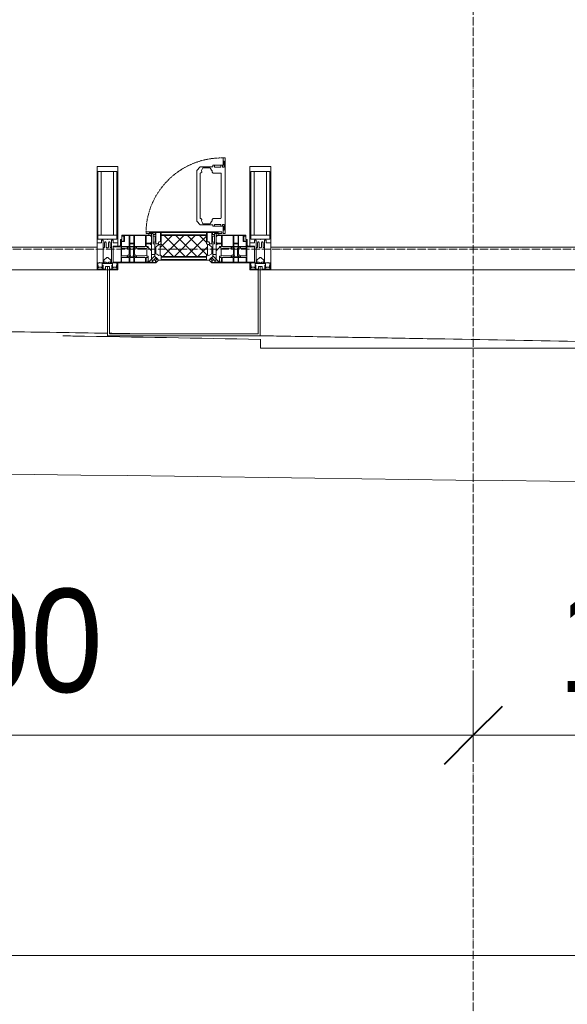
# Model space of a CAD drawing. Header units: millimetres. Extents: x 5617 to 110067, y 7718 to 195801.
# Tile 4 of 81: x 34666 to 35990, y 13573 to 15955. Entities that reach past the tile are written whole.
import ezdxf

# ---------------------------------------------------------------- set-up
doc = ezdxf.new("R2010")
doc.units = ezdxf.units.MM
for name, pattern in [('-D1-02х01', [3, 2, -1]), ('ADSK_Линия сетки', [25, 20, -2.5, 0, -2.5]), ('Линия сетки', [25, 20, -2.5, 0, -2.5])]:
    doc.linetypes.add(name, pattern=pattern)
for name, color, linetype, lineweight in [('Импосты витража', 7, 'Continuous', 18), ('Колонны', 7, 'Continuous', 18), ('Окна', 7, 'Continuous', 18), ('Оси', 7, 'Continuous', 9), ('Панели витража', 7, 'Continuous', 18), ('Размеры', 7, 'Continuous', 9), ('Размеры-100', 7, 'Continuous', 9), ('Форма', 7, 'Continuous', 18), ('Формообразующий элемент-перекрытие', 7, 'Continuous', 18), ('Элементы узлов', 7, 'Continuous', 18)]:
    doc.layers.add(name, color=color, linetype=linetype, lineweight=lineweight)
doc.styles.add('Arial', font='arial.ttf', dxfattribs={"width": 0.9, "height": 250})
doc.dimstyles.new('Основной_2_5_мм', dxfattribs={"dimscale": 304.8, "dimtxt": 255.06485, "dimasz": 0.463911, "dimexe": 0.492126, "dimexo": 0.492126, "dimgap": 0.098425, "dimtad": 1, "dimdec": 0, "dimdsep": 46, "dimtxsty": 'Arial', "dimblk1": 'OBLIQUE', "dimblk2": 'OBLIQUE', "dimsah": 1, "dimcen": 0.09, "dimdle": 0.492126, "dimazin": 2, "dimtfac": 1, "dimtdec": 4, "dimtix": 1, "dimtmove": 0, "dimatfit": 3, "dimfxl": 1, "dimtvp": 1, "dimtolj": 1, "dimtzin": 0, "dimlwd": 20, "dimlwe": 20, "dimarcsym": 2})

# ---------------------------------------------------------------- blocks, each defined once
blk = doc.blocks.new('System Panel - A_PAN_Glass-7510832-МКСС_К4_L14_48_300_')
at = {"layer": 'Панели витража', "color": 253, "lineweight": 5, "true_color": 0xaaaaaa}
for p, q in [((656.25, 55), (-656.25, 55)), ((-656.25, 55), (-656.25, 0)), ((656.25, 0), (656.25, 55)), ((-656.25, 0), (656.25, 0))]:
    blk.add_line(p, q, dxfattribs=at)
blk = doc.blocks.new('A_PAN_Створка - 383мм п-7_1-7510833-МКСС_К4_L14_48_300_')
at = {"layer": 'Панели витража', "lineweight": 5}
h = blk.add_hatch(dxfattribs=at)
h.set_pattern_fill('FP_5', color=256, style=0, pattern_type=2)
h.set_pattern_definition([(45, (-102550, -15350), (-14.1421356, 14.1421356), []), (135, (-102550, -15350), (-14.1421356, -14.1421356), [])])
h.paths.add_polyline_path([(-54.5, 31.8), (54.5, 31.8), (54.9, 34.1), (57.2, 36.4), (57.2, 60.8), (54.6, 63.4), (53.6, 82.7), (-54.6, 81.8), (-54.6, 63.4), (-57.2, 60.8), (-57.2, 36.4), (-54.9, 34.1)])
at = {"layer": 'Окна', "lineweight": 5}
for p, q in [((95.1, 270.5), (95.1, 252.9)), ((99.6, 270.5), (95.1, 270.5)), ((97.9, 262.4), (95.1, 262.4)), ((97.9, 262.4), (97.9, 248.4)), ((99.6, 270.5), (99.6, 87.5)), ((39.7, 249), (31.1, 240.4)), ((31.1, 117.6), (31.1, 240.4)), ((70.1, 249), (39.7, 249)), ((45, 244.7), (42.3, 239.8)), ((42.3, 239.8), (43.5, 236.3)), ((45.9, 246.8), (45, 244.7)), ((63.3, 246.8), (45.9, 246.8)), ((64.1, 245), (63.3, 246.8)), ((64.1, 245), (66.7, 241)), ((66.7, 241), (68.6, 239.7)), ((68.6, 239.7), (68.6, 236.4)), ((70.1, 252.9), (70.1, 249)), ((95.1, 252.9), (70.1, 252.9)), ((74.1, 248.4), (74.1, 252.9)), ((89.1, 248.4), (74.1, 248.4)), ((89.1, 252.9), (89.1, 248.4)), ((93.1, 248.4), (93.1, 252.9)), ((97.9, 248.4), (93.1, 248.4)), ((41.4, 234.2), (39.1, 233.8)), ((39.1, 179), (39.1, 233.8)), ((41.4, 234.2), (43.5, 236.3)), ((68.6, 236.4), (71.1, 233.9)), ((71.1, 233.9), (89.5, 233.9)), ((89.5, 233.9), (90.6, 232.8)), ((90.6, 125.2), (90.6, 232.8)), ((39.1, 179), (39.1, 124.2)), ((41.4, 123.8), (39.1, 124.2)), ((41.4, 123.8), (43.5, 121.7)), ((42.3, 118.2), (43.5, 121.7)), ((68.6, 121.6), (71.1, 124.1)), ((68.6, 118.3), (68.6, 121.6)), ((71.1, 124.1), (89.5, 124.1)), ((89.5, 124.1), (90.6, 125.2)), ((39.7, 109), (31.1, 117.6)), ((70.1, 109), (39.7, 109)), ((45, 113.3), (42.3, 118.2)), ((45.9, 111.2), (45, 113.3)), ((63.3, 111.2), (45.9, 111.2)), ((64.1, 113), (63.3, 111.2)), ((64.1, 113), (66.7, 117)), ((66.7, 117), (68.6, 118.3)), ((70.1, 105.1), (70.1, 109)), ((95.1, 105.1), (70.1, 105.1)), ((74.1, 109.6), (74.1, 105.1)), ((89.1, 109.6), (74.1, 109.6)), ((89.1, 105.1), (89.1, 109.6)), ((93.1, 109.6), (93.1, 105.1)), ((97.9, 109.6), (93.1, 109.6)), ((95.1, 87.5), (95.1, 105.1)), ((97.9, 95.6), (95.1, 95.6)), ((97.9, 95.6), (97.9, 109.6)), ((-153, 73.5), (-150, 73.5)), ((-153, 60), (-153, 73.5)), ((-150, 84), (-78, 84)), ((-150, 73.5), (-150, 84)), ((-91.5, 92), (91.5, 92)), ((-91.5, 87.5), (-91.5, 92)), ((-73.9, 87.5), (-91.5, 87.5)), ((-78, 84), (-78, 23.5)), ((-73.9, 62.5), (-73.9, 87.5)), ((73.9, 87.5), (73.9, 62.5)), ((91.5, 87.5), (73.9, 87.5)), ((78, 84), (150, 84)), ((78, 23.5), (78, 84)), ((91.5, 92), (91.5, 87.5)), ((99.6, 87.5), (95.1, 87.5)), ((150, 84), (150, 73.5)), ((150, 73.5), (153, 73.5)), ((153, 73.5), (153, 60)), ((-171, 57), (-156, 57)), ((-171, 17), (-171, 57)), ((-70, 62.5), (-73.9, 62.5)), ((-70, 32.1), (-70, 62.5)), ((70, 62.5), (70, 32.1)), ((73.9, 62.5), (70, 62.5)), ((156, 57), (171, 57)), ((171, 57), (171, 17)), ((-61.4, 23.5), (-70, 32.1)), ((-67.9, 23.5), (-64.6, 26.8)), ((-64.6, 26.8), (-61.4, 23.5)), ((70, 32.1), (61.4, 23.5)), ((61.4, 23.5), (64.6, 26.8)), ((64.6, 26.8), (67.9, 23.5)), ((-67.9, 17), (-171, 17)), ((-78, 23.5), (-67.9, 23.5)), ((-67.9, 17), (-67.9, 23.5)), ((-61.4, 23.5), (-67.9, 17)), ((61.4, 23.5), (-61.4, 23.5)), ((67.9, 17), (61.4, 23.5)), ((67.9, 23.5), (67.9, 17)), ((67.9, 23.5), (78, 23.5)), ((171, 17), (67.9, 17))]:
    blk.add_line(p, q, dxfattribs=at)
at = {"layer": 'Окна', "color": 253, "lineweight": 5, "true_color": 0xaaaaaa}
for p, q in [((-152, 20), (-152, 73.5)), ((-150.5, 69.5), (-150.5, 73.5)), ((-148.5, 82.5), (-132.4, 82.5)), ((-148.5, 81), (-148.5, 82.5)), ((-143.5, 81), (-148.5, 81)), ((-145, 69.5), (-145, 79.5)), ((-143.5, 68), (-143.5, 81)), ((-132.4, 56.6), (-132.4, 82.5)), ((-131, 82.5), (-120.8, 82.5)), ((-131, 82.5), (-131, 64.6)), ((-120.8, 82.5), (-120.8, 64.6)), ((-119.3, 82.5), (-92.5, 82.5)), ((-119.3, 56.6), (-119.3, 82.5)), ((-92.5, 56.6), (-92.5, 82.5)), ((-90.8, 82.5), (-79.5, 82.5)), ((-90.8, 64.6), (-90.8, 82.5)), ((-85, 84), (-85, 87.5)), ((-85, 87.5), (-78, 87.5)), ((-78, 84), (-85, 84)), ((-79.5, 82.5), (-79.5, 80.6)), ((-79.5, 80.6), (-78, 80.6)), ((-78, 87.5), (-78, 84)), ((78, 87.5), (78, 84)), ((85, 87.5), (78, 87.5)), ((78, 84), (85, 84)), ((79.5, 80.6), (78, 80.6)), ((90.8, 82.5), (79.5, 82.5)), ((79.5, 82.5), (79.5, 80.6)), ((85, 84), (85, 87.5)), ((90.8, 64.6), (90.8, 82.5)), ((119.3, 82.5), (92.5, 82.5)), ((92.5, 56.6), (92.5, 82.5)), ((119.3, 56.6), (119.3, 82.5)), ((120.8, 82.5), (120.8, 64.6)), ((131, 82.5), (120.8, 82.5)), ((131, 82.5), (131, 64.6)), ((132.4, 56.6), (132.4, 82.5)), ((148.5, 82.5), (132.4, 82.5)), ((143.5, 81), (148.5, 81)), ((143.5, 68), (143.5, 81)), ((145, 69.5), (145, 79.5)), ((148.5, 81), (148.5, 82.5)), ((150.5, 69.5), (150.5, 73.5)), ((152, 20), (152, 73.5)), ((-171, 55.5), (-152, 55.5)), ((-145, 69.5), (-150.5, 69.5)), ((-150.5, 33.6), (-150.5, 68)), ((-150.5, 68), (-143.5, 68)), ((-150.5, 56.6), (-132.4, 56.6)), ((-136.4, 52.4), (-150.5, 52.4)), ((-137.2, 54.8), (-135.8, 50.8)), ((-132.5, 54.8), (-137.2, 54.8)), ((-132.1, 49), (-135.8, 50.8)), ((-132.5, 53.8), (-133.4, 52)), ((-133.4, 52), (-130.1, 50.4)), ((-132.5, 53.8), (-132.5, 54.8)), ((-132.1, 49), (-132.1, 36.8)), ((-131, 64.6), (-120.8, 64.6)), ((-131, 56.5), (-131, 62.6)), ((-120.8, 62.6), (-131, 62.6)), ((-131, 56.5), (-120.8, 56.5)), ((-131, 55.1), (-131, 52.7)), ((-120.8, 55.1), (-131, 55.1)), ((-129.4, 51.1), (-131, 52.7)), ((-130.1, 50.4), (-129.4, 51.1)), ((-130.1, 35.3), (-130.1, 50.4)), ((-122.4, 51.1), (-120.8, 52.7)), ((-121.7, 50.4), (-122.4, 51.1)), ((-118.4, 52), (-121.7, 50.4)), ((-121.7, 35.3), (-121.7, 50.4)), ((-120.8, 56.5), (-120.8, 62.6)), ((-120.8, 55.1), (-120.8, 52.7)), ((-119.7, 49), (-115.9, 50.8)), ((-119.7, 49), (-119.7, 36.8)), ((-92.5, 56.6), (-119.3, 56.6)), ((-119.3, 54.8), (-114.6, 54.8)), ((-119.3, 53.8), (-119.3, 54.8)), ((-119.3, 53.8), (-118.4, 52)), ((-114.6, 54.8), (-115.9, 50.8)), ((-94.1, 52.5), (-115.3, 52.5)), ((-89.9, 50.9), (-94.1, 52.5)), ((-80.1, 64.6), (-90.8, 64.6)), ((-90.8, 62.7), (-90.8, 56.6)), ((-80.4, 62.7), (-90.8, 62.7)), ((-90.8, 56.6), (-85.9, 56.6)), ((-89.9, 52.2), (-88.6, 53.5)), ((-89.9, 52.2), (-89.9, 50.9)), ((-89.9, 35.1), (-89.9, 50.9)), ((-85.9, 53.5), (-88.6, 53.5)), ((-85.9, 56.6), (-85.9, 53.5)), ((-85.9, 53.5), (-78, 45.6)), ((-80.4, 61.1), (-80.4, 62.7)), ((-78, 61.1), (-80.4, 61.1)), ((-80.1, 66.1), (-80.1, 64.6)), ((-78, 66.1), (-80.1, 66.1)), ((-78, 66.1), (-78, 61.1)), ((78, 66.1), (78, 61.1)), ((78, 66.1), (80.1, 66.1)), ((78, 61.1), (80.4, 61.1)), ((85.9, 53.5), (78, 45.6)), ((80.1, 66.1), (80.1, 64.6)), ((80.1, 64.6), (90.8, 64.6)), ((80.4, 62.7), (90.8, 62.7)), ((80.4, 61.1), (80.4, 62.7)), ((85.9, 56.6), (85.9, 53.5)), ((90.8, 56.6), (85.9, 56.6)), ((85.9, 53.5), (88.6, 53.5)), ((89.9, 52.2), (88.6, 53.5)), ((89.9, 50.9), (94.1, 52.5)), ((89.9, 52.2), (89.9, 50.9)), ((89.9, 35.1), (89.9, 50.9)), ((90.8, 62.7), (90.8, 56.6)), ((92.5, 56.6), (119.3, 56.6)), ((94.1, 52.5), (115.3, 52.5)), ((114.6, 54.8), (115.9, 50.8)), ((119.3, 54.8), (114.6, 54.8)), ((119.7, 49), (115.9, 50.8)), ((119.3, 53.8), (118.4, 52)), ((118.4, 52), (121.7, 50.4)), ((119.3, 53.8), (119.3, 54.8)), ((119.7, 49), (119.7, 36.8)), ((131, 64.6), (120.8, 64.6)), ((120.8, 56.5), (120.8, 62.6)), ((120.8, 62.6), (131, 62.6)), ((131, 56.5), (120.8, 56.5)), ((120.8, 55.1), (120.8, 52.7)), ((120.8, 55.1), (131, 55.1)), ((122.4, 51.1), (120.8, 52.7)), ((121.7, 50.4), (122.4, 51.1)), ((121.7, 35.3), (121.7, 50.4)), ((129.4, 51.1), (131, 52.7)), ((130.1, 50.4), (129.4, 51.1)), ((133.4, 52), (130.1, 50.4)), ((130.1, 35.3), (130.1, 50.4)), ((131, 56.5), (131, 62.6)), ((131, 55.1), (131, 52.7)), ((132.1, 49), (135.8, 50.8)), ((132.1, 49), (132.1, 36.8)), ((150.5, 56.6), (132.4, 56.6)), ((132.5, 54.8), (137.2, 54.8)), ((132.5, 53.8), (132.5, 54.8)), ((132.5, 53.8), (133.4, 52)), ((137.2, 54.8), (135.8, 50.8)), ((136.4, 52.4), (150.5, 52.4)), ((150.5, 68), (143.5, 68)), ((145, 69.5), (150.5, 69.5)), ((150.5, 33.6), (150.5, 68)), ((171, 55.5), (152, 55.5)), ((-136.3, 33.6), (-150.5, 33.6)), ((-150.5, 29.4), (-132.4, 29.4)), ((-150.5, 17), (-150.5, 29.4)), ((-137.2, 31), (-135.8, 35)), ((-132.5, 31), (-137.2, 31)), ((-132.1, 36.8), (-135.8, 35)), ((-133.4, 33.7), (-130.1, 35.3)), ((-132.5, 31.9), (-133.4, 33.7)), ((-132.5, 31.9), (-132.5, 31)), ((-132.4, 29.4), (-132.4, 18.6)), ((-129.4, 34.6), (-131, 33)), ((-131, 30.9), (-131, 33)), ((-120.8, 30.9), (-131, 30.9)), ((-131, 29.5), (-120.8, 29.5)), ((-131, 18.2), (-131, 29.5)), ((-130.1, 35.3), (-129.4, 34.6)), ((-121.7, 35.3), (-122.4, 34.6)), ((-122.4, 34.6), (-120.8, 33)), ((-118.4, 33.7), (-121.7, 35.3)), ((-120.8, 30.9), (-120.8, 33)), ((-120.8, 18.2), (-120.8, 29.5)), ((-119.7, 36.8), (-115.9, 35)), ((-119.3, 31.9), (-118.4, 33.7)), ((-119.3, 31.9), (-119.3, 31)), ((-119.3, 31), (-114.6, 31)), ((-92.5, 29.4), (-119.3, 29.4)), ((-119.3, 29.4), (-119.3, 18.6)), ((-114.6, 31), (-115.9, 35)), ((-94.1, 33.5), (-115.4, 33.5)), ((-89.9, 35.1), (-94.1, 33.5)), ((-92.5, 18.6), (-92.5, 29.4)), ((-90.8, 18.5), (-90.8, 29.4)), ((-90.8, 29.4), (-85.9, 29.4)), ((-89.9, 32.5), (-89.9, 35.1)), ((-85.9, 32.5), (-89.9, 32.5)), ((-85.9, 29.4), (-85.9, 32.5)), ((-85.9, 21.9), (-85.9, 29.4)), ((-70, 33.8), (-83.4, 20.4)), ((-78, 45.6), (-78, 36.8)), ((-78, 36.8), (-70, 36.8)), ((-67.2, 29.3), (-73, 23.5)), ((-70, 36.8), (-70, 33.8)), ((-67.9, 23.5), (-64.6, 26.8)), ((-64.6, 26.8), (-67.2, 29.3)), ((64.6, 26.8), (67.2, 29.3)), ((67.9, 23.5), (64.6, 26.8)), ((67.2, 29.3), (73, 23.5)), ((70, 36.8), (70, 33.8)), ((78, 36.8), (70, 36.8)), ((70, 33.8), (83.4, 20.4)), ((78, 45.6), (78, 36.8)), ((85.9, 32.5), (89.9, 32.5)), ((85.9, 29.4), (85.9, 32.5)), ((85.9, 21.9), (85.9, 29.4)), ((90.8, 29.4), (85.9, 29.4)), ((89.9, 35.1), (94.1, 33.5)), ((89.9, 32.5), (89.9, 35.1)), ((90.8, 18.5), (90.8, 29.4)), ((92.5, 18.6), (92.5, 29.4)), ((92.5, 29.4), (119.3, 29.4)), ((94.1, 33.5), (115.4, 33.5)), ((114.6, 31), (115.9, 35)), ((119.3, 31), (114.6, 31)), ((119.7, 36.8), (115.9, 35)), ((118.4, 33.7), (121.7, 35.3)), ((119.3, 31.9), (118.4, 33.7)), ((119.3, 31.9), (119.3, 31)), ((119.3, 29.4), (119.3, 18.6)), ((122.4, 34.6), (120.8, 33)), ((120.8, 30.9), (120.8, 33)), ((120.8, 30.9), (131, 30.9)), ((120.8, 18.2), (120.8, 29.5)), ((131, 29.5), (120.8, 29.5)), ((121.7, 35.3), (122.4, 34.6)), ((130.1, 35.3), (129.4, 34.6)), ((129.4, 34.6), (131, 33)), ((133.4, 33.7), (130.1, 35.3)), ((131, 30.9), (131, 33)), ((131, 18.2), (131, 29.5)), ((132.1, 36.8), (135.8, 35)), ((150.5, 29.4), (132.4, 29.4)), ((132.4, 29.4), (132.4, 18.6)), ((132.5, 31.9), (133.4, 33.7)), ((132.5, 31.9), (132.5, 31)), ((132.5, 31), (137.2, 31)), ((137.2, 31), (135.8, 35)), ((136.3, 33.6), (150.5, 33.6)), ((150.5, 17), (150.5, 29.4)), ((-171, 18.5), (-153.5, 18.5)), ((-153.5, 18.5), (-152, 20)), ((-132.4, 18.6), (-150.5, 18.6)), ((-120.8, 18.2), (-131, 18.2)), ((-119.3, 18.6), (-92.5, 18.6)), ((-87.3, 18.5), (-90.8, 18.5)), ((-87.3, 21.9), (-85.9, 21.9)), ((-87.3, 20.4), (-87.3, 21.9)), ((-87.3, 20.4), (-87.3, 18.5)), ((-84.8, 20.4), (-87.3, 20.4)), ((-85.9, 18.2), (-85.9, 20.4)), ((-75.9, 18.2), (-85.9, 18.2)), ((-83.4, 20.4), (-84.8, 20.4)), ((-75.9, 23.5), (-73, 23.5)), ((-75.9, 21.5), (-75.9, 23.5)), ((-75.9, 21.5), (-75.9, 18.2)), ((-74.9, 21.5), (-75.9, 21.5)), ((-74.9, 17.9), (-74.9, 21.5)), ((-68.9, 17.9), (-74.9, 17.9)), ((-68.9, 21.5), (-68.9, 17.9)), ((-67.9, 21.5), (-68.9, 21.5)), ((-67.9, 21.5), (-67.9, 23.5)), ((67.9, 21.5), (67.9, 23.5)), ((67.9, 21.5), (68.9, 21.5)), ((68.9, 21.5), (68.9, 17.9)), ((68.9, 17.9), (74.9, 17.9)), ((75.9, 23.5), (73, 23.5)), ((74.9, 21.5), (75.9, 21.5)), ((74.9, 17.9), (74.9, 21.5)), ((75.9, 21.5), (75.9, 23.5)), ((75.9, 21.5), (75.9, 18.2)), ((75.9, 18.2), (85.9, 18.2)), ((83.4, 20.4), (84.8, 20.4)), ((84.8, 20.4), (87.3, 20.4)), ((87.3, 21.9), (85.9, 21.9)), ((85.9, 18.2), (85.9, 20.4)), ((87.3, 20.4), (87.3, 21.9)), ((87.3, 20.4), (87.3, 18.5)), ((87.3, 18.5), (90.8, 18.5)), ((119.3, 18.6), (92.5, 18.6)), ((120.8, 18.2), (131, 18.2)), ((132.4, 18.6), (150.5, 18.6)), ((153.5, 18.5), (152, 20)), ((171, 18.5), (153.5, 18.5))]:
    blk.add_line(p, q, dxfattribs=at)
at = {"layer": 'Окна', "linetype": '-D1-02х01', "lineweight": 5}
blk.add_arc((91.4, 87.5), 183, 88.8555, 178.5909, dxfattribs=at)
at = {"layer": 'Окна', "lineweight": 5}
for centre, start, end in [((-156, 60), 270, 360), ((156, 60), 180, 270)]:
    blk.add_arc(centre, 3, start, end, dxfattribs=at)
at = {"layer": 'Элементы узлов', "color": 253, "lineweight": 5, "true_color": 0xaaaaaa}
for p, q in [((-91.5, 92), (-91.5, 87.5)), ((-91.5, 92), (91.5, 92)), ((-91.5, 87.5), (-73.9, 87.5)), ((-83.4, 90.3), (-69.4, 90.3)), ((-83.4, 90.3), (-83.4, 87.5)), ((-73.9, 87.5), (-73.9, 62.5)), ((-69.4, 85.5), (-73.9, 85.5)), ((-73.9, 81.5), (-69.4, 81.5)), ((-69.4, 90.3), (-69.4, 85.5)), ((-69.4, 81.5), (-69.4, 66.5)), ((-67.9, 89.3), (-66.9, 90.3)), ((-67.9, 62.5), (-67.9, 89.3)), ((-66.9, 90.3), (-57.4, 90.3)), ((-57.4, 90.3), (-56.4, 89.4)), ((-56.4, 89.4), (-56.4, 67.7)), ((-53.9, 90.3), (-54.9, 89.3)), ((-54.9, 89.3), (-54.9, 85.6)), ((-54.9, 85.6), (-53.9, 84.6)), ((-54.9, 81.9), (-53.8, 83)), ((-54.9, 63.5), (-54.9, 81.9)), ((-53.6, 82.7), (-54.6, 81.8)), ((-54.6, 81.8), (-54.6, 63.4)), ((53.9, 90.3), (-53.9, 90.3)), ((-53.9, 84.6), (53.9, 84.6)), ((53.8, 83), (-53.8, 83)), ((53.6, 82.7), (-53.6, 82.7)), ((54.6, 81.8), (53.6, 82.7)), ((54.9, 81.9), (53.8, 83)), ((53.9, 90.3), (54.9, 89.3)), ((54.9, 85.6), (53.9, 84.6)), ((54.6, 63.4), (54.6, 81.8)), ((54.9, 89.3), (54.9, 85.6)), ((54.9, 63.5), (54.9, 81.9)), ((57.4, 90.3), (56.4, 89.4)), ((56.4, 89.4), (56.4, 67.7)), ((66.9, 90.3), (57.4, 90.3)), ((67.9, 89.3), (66.9, 90.3)), ((67.9, 62.5), (67.9, 89.3)), ((69.4, 90.3), (69.4, 85.5)), ((83.4, 90.3), (69.4, 90.3)), ((69.4, 85.5), (73.9, 85.5)), ((69.4, 81.5), (69.4, 66.5)), ((73.9, 81.5), (69.4, 81.5)), ((91.5, 87.5), (73.9, 87.5)), ((73.9, 87.5), (73.9, 62.5)), ((83.4, 90.3), (83.4, 87.5)), ((91.5, 92), (91.5, 87.5)), ((-69.4, 66.5), (-73.9, 66.5)), ((-73.9, 62.5), (-70, 62.5)), ((-70, 62.5), (-70, 32.1)), ((-61.7, 62.5), (-67.9, 62.5)), ((-66, 56.5), (-67.8, 55.7)), ((-67.8, 55.7), (-67.8, 38.3)), ((-66, 56.5), (-62, 59.1)), ((-62, 59.1), (-60.7, 61)), ((-60.1, 67.7), (-61.7, 64.9)), ((-61.7, 64.9), (-61.7, 62.5)), ((-60.7, 61), (-57.4, 61)), ((-56.4, 67.7), (-60.1, 67.7)), ((-57.4, 61), (-54.9, 63.5)), ((-54.6, 63.4), (-57.2, 60.8)), ((-57.2, 60.8), (-57.2, 36.4)), ((57.2, 60.8), (54.6, 63.4)), ((57.4, 61), (54.9, 63.5)), ((56.4, 67.7), (60.1, 67.7)), ((57.2, 36.4), (57.2, 60.8)), ((60.7, 61), (57.4, 61)), ((60.1, 67.7), (61.7, 64.9)), ((62, 59.1), (60.7, 61)), ((61.7, 64.9), (61.7, 62.5)), ((61.7, 62.5), (67.9, 62.5)), ((66, 56.5), (62, 59.1)), ((66, 56.5), (67.8, 55.7)), ((67.8, 55.7), (67.8, 38.3)), ((69.4, 66.5), (73.9, 66.5)), ((70, 62.5), (70, 32.1)), ((73.9, 62.5), (70, 62.5)), ((-70, 32.1), (-61.4, 23.5)), ((-67.8, 38.3), (-65.7, 37.4)), ((-65.7, 37.4), (-60.8, 34.7)), ((-60.8, 34.7), (-57.3, 35.9)), ((-55.2, 33.8), (-57.3, 35.9)), ((-57.2, 36.4), (-54.9, 34.1)), ((-55.2, 33.8), (-54.8, 31.5)), ((-54.9, 34.1), (-54.5, 31.8)), ((-53.9, 30.5), (-54.9, 29.5)), ((-54.9, 29.5), (-54.9, 25.8)), ((-54.9, 25.8), (-53.9, 24.8)), ((0, 31.5), (-54.8, 31.5)), ((-54.5, 31.8), (54.5, 31.8)), ((53.9, 30.5), (-53.9, 30.5)), ((-53.9, 24.8), (53.9, 24.8)), ((0, 31.5), (54.8, 31.5)), ((53.9, 30.5), (54.9, 29.5)), ((54.9, 25.8), (53.9, 24.8)), ((54.5, 31.8), (54.9, 34.1)), ((55.2, 33.8), (54.8, 31.5)), ((54.9, 34.1), (57.2, 36.4)), ((54.9, 29.5), (54.9, 25.8)), ((55.2, 33.8), (57.3, 35.9)), ((60.8, 34.7), (57.3, 35.9)), ((65.7, 37.4), (60.8, 34.7)), ((70, 32.1), (61.4, 23.5)), ((67.8, 38.3), (65.7, 37.4)), ((61.4, 23.5), (-61.4, 23.5))]:
    blk.add_line(p, q, dxfattribs=at)
blk = doc.blocks.new('Rectangular Mullion - 50Wx250H-V80-МКСС_К4_L14_48_300_')
at = {"layer": 'Элементы узлов', "color": 253, "lineweight": 5, "true_color": 0xaaaaaa}
for p, q in [((-25, 65.2), (-25, 250)), ((-25, 250), (0, 250)), ((25, 250), (0, 250)), ((25, 65.2), (25, 250)), ((-23, 237.3), (0, 237.3)), ((-23, 237.3), (-23, 73.6)), ((-14.9, 84), (-14.9, 237.3)), ((23, 237.3), (0, 237.3)), ((14.9, 84), (14.9, 237.3)), ((23, 237.3), (23, 73.6)), ((0, 84), (-23, 84)), ((-0.5, 73.6), (-23, 73.6)), ((0, 84), (23, 84)), ((0.5, 73.6), (23, 73.6)), ((-14, 65.2), (-25, 65.2)), ((-14, 71.3), (-14, 65.2)), ((-10, 71.3), (-14, 71.3)), ((-10, 53), (-10, 71.3)), ((-8.7, 53), (-10, 53)), ((-10, 53), (-10, 17)), ((-8.7, 53), (-7, 54.7)), ((-7, 65.2), (-5.9, 67.3)), ((-7, 65.2), (-7, 54.7)), ((-4.1, 67.3), (-5.9, 67.3)), ((-4.1, 67.3), (-2.9, 65.1)), ((-2.9, 65.1), (-2.9, 54.6)), ((-1.3, 53), (-2.9, 54.6)), ((0, 53), (-1.3, 53)), ((0, 53), (1.3, 53)), ((1.3, 53), (2.9, 54.6)), ((4.1, 67.3), (2.9, 65.1)), ((2.9, 65.1), (2.9, 54.6)), ((4.1, 67.3), (5.9, 67.3)), ((7, 65.2), (5.9, 67.3)), ((7, 65.2), (7, 54.7)), ((8.7, 53), (7, 54.7)), ((8.7, 53), (10, 53)), ((10, 71.3), (14, 71.3)), ((10, 53), (10, 71.3)), ((10, 53), (10, 17)), ((14, 71.3), (14, 65.2)), ((14, 65.2), (25, 65.2)), ((-8.5, 23), (-1.5, 30)), ((-1.5, 30), (0, 30)), ((1.5, 30), (0, 30)), ((8.5, 23), (1.5, 30)), ((-23.8, 14.6), (-25, 14.2)), ((-25, 0), (-25, 14.2)), ((-22.3, 17), (-23.8, 17)), ((-23.8, 17), (-23.8, 14.6)), ((-22.5, 10.6), (-23.8, 14.6)), ((-22.5, 10.6), (-23.7, 9.9)), ((-23.7, 1.3), (-23.7, 9.9)), ((-23.7, 1.3), (-11.8, 1.3)), ((-23.2, 10.2), (-22.5, 8)), ((-22.5, 8), (-22.5, 4.5)), ((-21.3, 4.5), (-22.5, 4.5)), ((-22.3, 17), (-22.3, 16)), ((-22.3, 16), (-21.3, 16)), ((-19, 17.6), (-21.3, 16)), ((-21.3, 4.5), (-21.3, 6.5)), ((-21.3, 6.5), (-14.2, 6.5)), ((-18.4, 16.6), (-19, 17.6)), ((-7.4, 16.6), (-18.4, 16.6)), ((-14.2, 6.5), (-14.2, 4.5)), ((-13.2, 4.5), (-14.2, 4.5)), ((-13.2, 4.5), (-12.2, 7.2)), ((-12.7, 7.6), (-11.3, 11.4)), ((-12.7, 7.6), (-11.8, 6.9)), ((-12.2, 9), (-12.2, 14.8)), ((-12.2, 14.8), (0, 14.8)), ((-11.8, 1.3), (-11.8, 6.9)), ((-10.5, 11.2), (-11.3, 11.4)), ((-10.5, 1.5), (-10.5, 11.2)), ((-4.8, 1.5), (-10.5, 1.5)), ((-10, 17), (-7.5, 17)), ((-8.5, 18.5), (-8.5, 23)), ((-7.5, 18.5), (-8.5, 18.5)), ((-7.5, 17), (-7.5, 18.5)), ((-7.4, 18), (-7.4, 16.6)), ((-2.6, 18), (-7.4, 18)), ((0, 8), (-4.8, 8)), ((-4.8, 1.5), (-4.8, 8)), ((-2.6, 18), (-2.6, 16.8)), ((-2.6, 16.8), (0, 16.8)), ((2.6, 16.8), (0, 16.8)), ((0, 14.8), (0, 16.8)), ((0, 14.8), (0, 16.8)), ((12.2, 14.8), (0, 14.8)), ((0, 0), (0, 8)), ((0, 8), (4.8, 8)), ((0, 0), (0, 8)), ((2.6, 18), (2.6, 16.8)), ((2.6, 18), (7.4, 18)), ((4.8, 1.5), (4.8, 8)), ((4.8, 1.5), (10.5, 1.5)), ((7.4, 18), (7.4, 16.6)), ((7.4, 16.6), (18.4, 16.6)), ((7.5, 18.5), (8.5, 18.5)), ((7.5, 17), (7.5, 18.5)), ((10, 17), (7.5, 17)), ((8.5, 18.5), (8.5, 23)), ((10.5, 11.2), (11.3, 11.4)), ((10.5, 1.5), (10.5, 11.2)), ((12.7, 7.6), (11.3, 11.4)), ((12.7, 7.6), (11.8, 6.9)), ((11.8, 1.3), (11.8, 6.9)), ((23.7, 1.3), (11.8, 1.3)), ((12.2, 9), (12.2, 14.8)), ((13.2, 4.5), (12.2, 7.2)), ((13.2, 4.5), (14.2, 4.5)), ((21.3, 6.5), (14.2, 6.5)), ((14.2, 6.5), (14.2, 4.5)), ((19.9, 17), (21.3, 16)), ((22.3, 16), (21.3, 16)), ((21.3, 4.5), (21.3, 6.5)), ((21.3, 4.5), (22.5, 4.5)), ((22.3, 17), (22.3, 16)), ((22.5, 10.6), (23.8, 14.6)), ((22.5, 10.6), (23.7, 9.9)), ((23.2, 10.2), (22.5, 8)), ((22.5, 8), (22.5, 4.5)), ((23.7, 1.3), (23.7, 9.9)), ((23.8, 17), (23.8, 14.6)), ((23.8, 14.6), (25, 14.2)), ((25, 0), (25, 14.2)), ((-25, 0), (0, 0)), ((25, 0), (0, 0))]:
    blk.add_line(p, q, dxfattribs=at)
for centre, start, end in [((-0.5, 73.1), 360, 90), ((0.5, 73.1), 90, 180)]:
    blk.add_arc(centre, 0.5, start, end, dxfattribs=at)
blk = doc.blocks.new('Rectangular Mullion - R_StandardFrame_50Wx250H-V81-МКСС_К4_L14_48_300_')
at = {"layer": 'Импосты витража', "color": 253, "lineweight": 5, "true_color": 0xaaaaaa}
for p, q in [((-25, -250), (-25, 0)), ((-25, 0), (0, 0)), ((5, 0), (25, 0)), ((25, 0), (25, -17)), ((25, -57), (25, -250)), ((25, -250), (-25, -250))]:
    blk.add_line(p, q, dxfattribs=at)
blk = doc.blocks.new('Rectangular Mullion - 50Wx250H-V82-МКСС_К4_L14_48_300_')
at = {"layer": 'Элементы узлов', "color": 253, "lineweight": 5, "true_color": 0xaaaaaa}
for p, q in [((-25, 65.2), (-25, 250)), ((-25, 250), (0, 250)), ((25, 250), (0, 250)), ((25, 65.2), (25, 250)), ((-23, 237.3), (0, 237.3)), ((-23, 237.3), (-23, 73.6)), ((-14.9, 84), (-14.9, 237.3)), ((23, 237.3), (0, 237.3)), ((14.9, 84), (14.9, 237.3)), ((23, 237.3), (23, 73.6)), ((0, 84), (-23, 84)), ((-0.5, 73.6), (-23, 73.6)), ((0, 84), (23, 84)), ((0.5, 73.6), (23, 73.6)), ((-14, 65.2), (-25, 65.2)), ((-14, 71.3), (-14, 65.2)), ((-10, 71.3), (-14, 71.3)), ((-10, 53), (-10, 71.3)), ((-8.7, 53), (-10, 53)), ((-10, 53), (-10, 17)), ((-8.7, 53), (-7, 54.7)), ((-7, 65.2), (-5.9, 67.3)), ((-7, 65.2), (-7, 54.7)), ((-4.1, 67.3), (-5.9, 67.3)), ((-4.1, 67.3), (-2.9, 65.1)), ((-2.9, 65.1), (-2.9, 54.6)), ((-1.3, 53), (-2.9, 54.6)), ((0, 53), (-1.3, 53)), ((0, 53), (1.3, 53)), ((1.3, 53), (2.9, 54.6)), ((4.1, 67.3), (2.9, 65.1)), ((2.9, 65.1), (2.9, 54.6)), ((4.1, 67.3), (5.9, 67.3)), ((7, 65.2), (5.9, 67.3)), ((7, 65.2), (7, 54.7)), ((8.7, 53), (7, 54.7)), ((8.7, 53), (10, 53)), ((10, 71.3), (14, 71.3)), ((10, 53), (10, 71.3)), ((10, 53), (10, 17)), ((14, 71.3), (14, 65.2)), ((14, 65.2), (25, 65.2)), ((-8.5, 23), (-1.5, 30)), ((-1.5, 30), (0, 30)), ((1.5, 30), (0, 30)), ((8.5, 23), (1.5, 30)), ((-23.8, 14.6), (-25, 14.2)), ((-25, 0), (-25, 14.2)), ((-23.8, 17), (-23.8, 14.6)), ((-22.5, 10.6), (-23.8, 14.6)), ((-22.5, 10.6), (-23.7, 9.9)), ((-23.7, 1.3), (-23.7, 9.9)), ((-23.7, 1.3), (-11.8, 1.3)), ((-23.2, 10.2), (-22.5, 8)), ((-22.5, 8), (-22.5, 4.5)), ((-21.3, 4.5), (-22.5, 4.5)), ((-22.3, 17), (-22.3, 16)), ((-22.3, 16), (-21.3, 16)), ((-19.9, 17), (-21.3, 16)), ((-21.3, 4.5), (-21.3, 6.5)), ((-21.3, 6.5), (-14.2, 6.5)), ((-7.4, 16.6), (-18.4, 16.6)), ((-14.2, 6.5), (-14.2, 4.5)), ((-13.2, 4.5), (-14.2, 4.5)), ((-13.2, 4.5), (-12.2, 7.2)), ((-12.7, 7.6), (-11.3, 11.4)), ((-12.7, 7.6), (-11.8, 6.9)), ((-12.2, 9), (-12.2, 14.8)), ((-12.2, 14.8), (0, 14.8)), ((-11.8, 1.3), (-11.8, 6.9)), ((-10.5, 11.2), (-11.3, 11.4)), ((-10.5, 1.5), (-10.5, 11.2)), ((-4.8, 1.5), (-10.5, 1.5)), ((-10, 17), (-7.5, 17)), ((-8.5, 18.5), (-8.5, 23)), ((-7.5, 18.5), (-8.5, 18.5)), ((-7.5, 17), (-7.5, 18.5)), ((-7.4, 18), (-7.4, 16.6)), ((-2.6, 18), (-7.4, 18)), ((0, 8), (-4.8, 8)), ((-4.8, 1.5), (-4.8, 8)), ((-2.6, 18), (-2.6, 16.8)), ((-2.6, 16.8), (0, 16.8)), ((2.6, 16.8), (0, 16.8)), ((0, 14.8), (0, 16.8)), ((0, 14.8), (0, 16.8)), ((12.2, 14.8), (0, 14.8)), ((0, 0), (0, 8)), ((0, 8), (4.8, 8)), ((0, 0), (0, 8)), ((2.6, 18), (2.6, 16.8)), ((2.6, 18), (7.4, 18)), ((4.8, 1.5), (4.8, 8)), ((4.8, 1.5), (10.5, 1.5)), ((7.4, 18), (7.4, 16.6)), ((7.4, 16.6), (18.4, 16.6)), ((7.5, 18.5), (8.5, 18.5)), ((7.5, 17), (7.5, 18.5)), ((10, 17), (7.5, 17)), ((8.5, 18.5), (8.5, 23)), ((10.5, 11.2), (11.3, 11.4)), ((10.5, 1.5), (10.5, 11.2)), ((12.7, 7.6), (11.3, 11.4)), ((12.7, 7.6), (11.8, 6.9)), ((11.8, 1.3), (11.8, 6.9)), ((23.7, 1.3), (11.8, 1.3)), ((12.2, 9), (12.2, 14.8)), ((13.2, 4.5), (12.2, 7.2)), ((13.2, 4.5), (14.2, 4.5)), ((21.3, 6.5), (14.2, 6.5)), ((14.2, 6.5), (14.2, 4.5)), ((18.4, 16.6), (19, 17.6)), ((19, 17.6), (21.3, 16)), ((22.3, 16), (21.3, 16)), ((21.3, 4.5), (21.3, 6.5)), ((21.3, 4.5), (22.5, 4.5)), ((22.3, 17), (22.3, 16)), ((22.3, 17), (23.8, 17)), ((22.5, 10.6), (23.8, 14.6)), ((22.5, 10.6), (23.7, 9.9)), ((23.2, 10.2), (22.5, 8)), ((22.5, 8), (22.5, 4.5)), ((23.7, 1.3), (23.7, 9.9)), ((23.8, 17), (23.8, 14.6)), ((23.8, 14.6), (25, 14.2)), ((25, 0), (25, 14.2)), ((-25, 0), (0, 0)), ((25, 0), (0, 0))]:
    blk.add_line(p, q, dxfattribs=at)
for centre, start, end in [((-0.5, 73.1), 360, 90), ((0.5, 73.1), 90, 180)]:
    blk.add_arc(centre, 0.5, start, end, dxfattribs=at)
blk = doc.blocks.new('Rectangular Mullion - R_StandardFrame_50Wx250H-V83-МКСС_К4_L14_48_300_')
at = {"layer": 'Импосты витража', "color": 253, "lineweight": 5, "true_color": 0xaaaaaa}
for p, q in [((-25, -17), (-25, 0)), ((-25, 0), (-5, 0)), ((0, 0), (25, 0)), ((25, 0), (25, -250)), ((-25, -250), (-25, -57)), ((25, -250), (-25, -250))]:
    blk.add_line(p, q, dxfattribs=at)
blk = doc.blocks.new('A_SLK_PAN_Type1 - Прямой тип панели Ф-1_1-7502145-МКСС_К4_L14_48_300_')
at = {"layer": 'Колонны', "lineweight": 5}
for p, q in [((-185, 160), (185, 160)), ((-185, 0), (-185, 160)), ((-180, 155), (-180, 0)), ((180, 155), (-180, 155)), ((180, 0), (180, 155)), ((185, 160), (185, 0)), ((-180, 0), (-185, 0)), ((185, 0), (180, 0))]:
    blk.add_line(p, q, dxfattribs=at)
blk = doc.blocks.new('A_OGR_PAN_Отлив - A_OGR_PAN_Отлив-6121270-МКСС_К4_L14_48_300_')
at = {"layer": 'Колонны', "color": 253, "lineweight": 5, "true_color": 0xaaaaaa}
for q in [(-681.2, -167.7), (450.4, -190)]:
    blk.add_line((-681.2, -190), q, dxfattribs=at)
blk = doc.blocks.new('135_SLK_K4_AR_FCD_rvt-1-МКСС_К4_L14_48_300_')
at = {"layer": 'Форма', "color": 253, "lineweight": 9, "true_color": 0xaaaaaa}
for points, knots in [([(101002.4, 15215.5), (101034.3, 15215.1), (101122.8, 15214), (101268, 15212.3), (101438.2, 15210), (101608.4, 15207.7), (101835.1, 15204.6), (102087.2, 15200.8), (102282.7, 15197.7), (102364.9, 15196.4)], [-0.94001172, -0.94001172, -0.94001172, -0.94001172, -0.9375, -0.93303571, -0.92857143, -0.92410714, -0.91964286, -0.91071429, -0.9042334, -0.9042334, -0.9042334, -0.9042334]), ([(102734.8, 15190.3), (102755.9, 15189.9), (102833.8, 15188.6), (102968.4, 15186.3), (103195.1, 15182.2), (103478.3, 15177.1), (103761.4, 15171.7), (103967.9, 15167.7), (104061, 15165.8), (104097.5, 15165.1)], [-0.89452184, -0.89452184, -0.89452184, -0.89452184, -0.89285714, -0.88839286, -0.88392857, -0.875, -0.86607143, -0.86160714, -0.85873646, -0.85873646, -0.85873646, -0.85873646])]:
    blk.add_open_spline(points, degree=3, knots=knots, dxfattribs=at)
blk.add_open_spline([(102369.9, 15196.3), (102386.5, 15196.1), (102403, 15195.8), (102419.6, 15195.5)], degree=3, dxfattribs=at)
at = {"layer": 'Форма', "color": 253, "lineweight": 5, "true_color": 0xaaaaaa}
blk.add_open_spline([(95358.1, 14980.4), (99924.1, 14882.9), (106327.8, 14767.5), (112943.9, 14812.1), (114517.6, 14829.1)], degree=3, knots=[30.45309, 30.45309, 30.45309, 30.45309, 55.669869, 63.594788, 63.594788, 63.594788, 63.594788], dxfattribs=at)
at = {"layer": 'Формообразующий элемент-перекрытие', "color": 253, "lineweight": 5, "true_color": 0xaaaaaa}
blk.add_open_spline([(102735, 15181.6), (102583.9, 15184.4), (102424.6, 15187.2), (102265.3, 15189.9), (102257.2, 15190)], degree=3, knots=[0.88265101, 0.88265101, 0.88265101, 0.88265101, 0.89439655, 0.89503331, 0.89503331, 0.89503331, 0.89503331], dxfattribs=at)
at = {"layer": 'Импосты витража', "color": 253, "lineweight": 5, "true_color": 0xaaaaaa}
for name, p in [('Rectangular Mullion - 50Wx250H-V80-МКСС_К4_L14_48_300_', (102365, 15350)), ('Rectangular Mullion - 50Wx250H-V82-МКСС_К4_L14_48_300_', (102735, 15350))]:
    blk.add_blockref(name, p, dxfattribs=at)
at = {"layer": 'Импосты витража', "color": 253, "lineweight": 5, "true_color": 0xaaaaaa, "extrusion": (0, 0, -1), "rotation": 180}
for name, p in [('Rectangular Mullion - R_StandardFrame_50Wx250H-V81-МКСС_К4_L14_48_300_', (-102365, 15350)), ('Rectangular Mullion - R_StandardFrame_50Wx250H-V83-МКСС_К4_L14_48_300_', (-102735, 15350))]:
    blk.add_blockref(name, p, dxfattribs=at)
at = {"layer": 'Колонны', "color": 253, "lineweight": 5, "true_color": 0xaaaaaa, "rotation": 180}
blk.add_blockref('A_SLK_PAN_Type1 - Прямой тип панели Ф-1_1-7502145-МКСС_К4_L14_48_300_', (102550, 15350), dxfattribs=at)
at = {"layer": 'Колонны', "color": 253, "lineweight": 5, "true_color": 0xaaaaaa}
blk.add_blockref('A_OGR_PAN_Отлив - A_OGR_PAN_Отлив-6121270-МКСС_К4_L14_48_300_', (103416.3, 15350), dxfattribs=at)
at = {"layer": 'Панели витража', "color": 253, "lineweight": 5, "true_color": 0xaaaaaa}
for name, p in [('A_PAN_Створка - 383мм п-7_1-7510833-МКСС_К4_L14_48_300_', (102550, 15350)), ('System Panel - A_PAN_Glass-7510832-МКСС_К4_L14_48_300_', (101683.8, 15350)), ('System Panel - A_PAN_Glass-7510832-МКСС_К4_L14_48_300_', (103416.3, 15350))]:
    blk.add_blockref(name, p, dxfattribs=at)
blk = doc.blocks.new('DIMBLOCK2-МКСС_К4_L14_48_300_')
at = {"layer": 'Размеры-100', "lineweight": 20, "transparency": 16777216}
for p, q in [((33262.7, 14223.5), (33262.7, 14373.5)), ((35762.7, 14223.5), (35762.7, 14373.5)), ((33262.7, 14223.5), (35762.7, 14223.5)), ((33262.7, 14223.5), (33262.7, 14173.5)), ((35762.7, 14223.5), (35762.7, 14173.5))]:
    blk.add_line(p, q, dxfattribs=at)
at = {"layer": 'Размеры-100', "lineweight": 40, "transparency": 16777216}
for p, q in [((33262.7, 14223.5), (33333.4, 14294.2)), ((35762.7, 14223.5), (35833.4, 14294.2)), ((33262.7, 14223.5), (33192, 14152.8)), ((35762.7, 14223.5), (35692, 14152.8))]:
    blk.add_line(p, q, dxfattribs=at)
at = {"layer": 'Размеры-100', "color": 0, "lineweight": 20, "transparency": 16777216, "insert": (34167.4, 14578.1), "char_height": 250, "width": 828.765, "attachment_point": 1, "line_spacing_factor": 0.941778, "style": 'Arial'}
blk.add_mtext('2500', dxfattribs=at)
blk = doc.blocks.new('_Oblique')
at = {"color": 0, "linetype": 'ByBlock', "lineweight": -2}
blk.add_line((-0.5, -0.5), (0.5, 0.5), dxfattribs=at)
blk = doc.blocks.new('DIMBLOCK3-МКСС_К4_L14_48_300_')
at = {"layer": 'Размеры-100', "lineweight": 20, "transparency": 16777216}
for p, q in [((35762.7, 14223.5), (35762.7, 14373.5)), ((36862.7, 14223.5), (36862.7, 14373.5)), ((35762.7, 14223.5), (36862.7, 14223.5)), ((35762.7, 14223.5), (35762.7, 14173.5)), ((36862.7, 14223.5), (36862.7, 14173.5))]:
    blk.add_line(p, q, dxfattribs=at)
at = {"layer": 'Размеры-100', "lineweight": 40, "transparency": 16777216}
for p, q in [((35762.7, 14223.5), (35833.4, 14294.2)), ((36862.7, 14223.5), (36933.4, 14294.2)), ((35762.7, 14223.5), (35692, 14152.8)), ((36862.7, 14223.5), (36792, 14152.8))]:
    blk.add_line(p, q, dxfattribs=at)
at = {"layer": 'Размеры-100', "color": 0, "lineweight": 20, "transparency": 16777216, "insert": (35967.4, 14578.1), "char_height": 250, "width": 828.765, "attachment_point": 1, "line_spacing_factor": 0.941778, "style": 'Arial'}
blk.add_mtext('1100', dxfattribs=at)
blk = doc.blocks.new('DIMBLOCK16-МКСС_К4_L14_48_300_')
at = {"layer": 'Размеры-100', "lineweight": 20, "transparency": 16777216}
for p, q in [((29662.7, 13690.7), (29662.7, 13840.7)), ((69262.7, 13690.7), (69262.7, 13840.7)), ((29512.7, 13690.7), (69412.7, 13690.7)), ((29662.7, 13690.7), (29662.7, 13640.7)), ((69262.7, 13690.7), (69262.7, 13640.7))]:
    blk.add_line(p, q, dxfattribs=at)
at = {"layer": 'Размеры-100', "lineweight": 40, "transparency": 16777216}
for p, q in [((29662.7, 13690.7), (29733.4, 13761.4)), ((69262.7, 13690.7), (69333.4, 13761.4)), ((29662.7, 13690.7), (29592, 13620)), ((69262.7, 13690.7), (69192, 13620))]:
    blk.add_line(p, q, dxfattribs=at)
at = {"layer": 'Размеры-100', "color": 0, "lineweight": 20, "transparency": 16777216, "insert": (49031.1, 14045.3), "char_height": 250, "width": 1035.956, "attachment_point": 1, "line_spacing_factor": 0.941778, "style": 'Arial'}
blk.add_mtext('39600', dxfattribs=at)

msp = doc.modelspace()

# ---------------------------------------------------------------- linework, layer by layer
at = {"layer": 'Оси', "linetype": 'Линия сетки'}
msp.add_line((35762.7, 12025.7), (35762.7, 33150), dxfattribs=at)
at = {"layer": 'Оси', "linetype": 'ADSK_Линия сетки'}
msp.add_line((69432.7, 15400), (25313.5, 15400), dxfattribs=at)

# ---------------------------------------------------------------- block references
at = {"lineweight": 5}
msp.add_blockref('135_SLK_K4_AR_FCD_rvt-1-МКСС_К4_L14_48_300_', (-67487.3, 0), dxfattribs=at)

# ---------------------------------------------------------------- dimensions: what is measured, and where the dimension line sits
at = {"layer": 'Размеры', "lineweight": 20}
for base, p1, p2, override, picture, middle in [((35762.7, 14223.5), (33262.7, 14323.5), (35762.7, 14323.5), {"dimpost": '<>', "dimfxl": 2500}, 'DIMBLOCK2-МКСС_К4_L14_48_300_', (34512.7, 14381.2)), ((36862.7, 14223.5), (35762.7, 14323.5), (36862.7, 14323.5), {"dimpost": '<>', "dimfxl": 1100}, 'DIMBLOCK3-МКСС_К4_L14_48_300_', (36312.7, 14381.2)), ((69262.7, 13690.7), (29662.7, 13790.7), (69262.7, 13790.7), {"dimpost": '<>', "dimfxl": 39600}, 'DIMBLOCK16-МКСС_К4_L14_48_300_', (49462.7, 13848.4))]:
    dim = msp.add_linear_dim(base=base, p1=p1, p2=p2, dimstyle='Основной_2_5_мм', override=override, dxfattribs=at)
    dim.commit()
    dim.dimension.update_dxf_attribs({"geometry": picture, "text_midpoint": middle})

doc.saveas('drawing.dxf')
